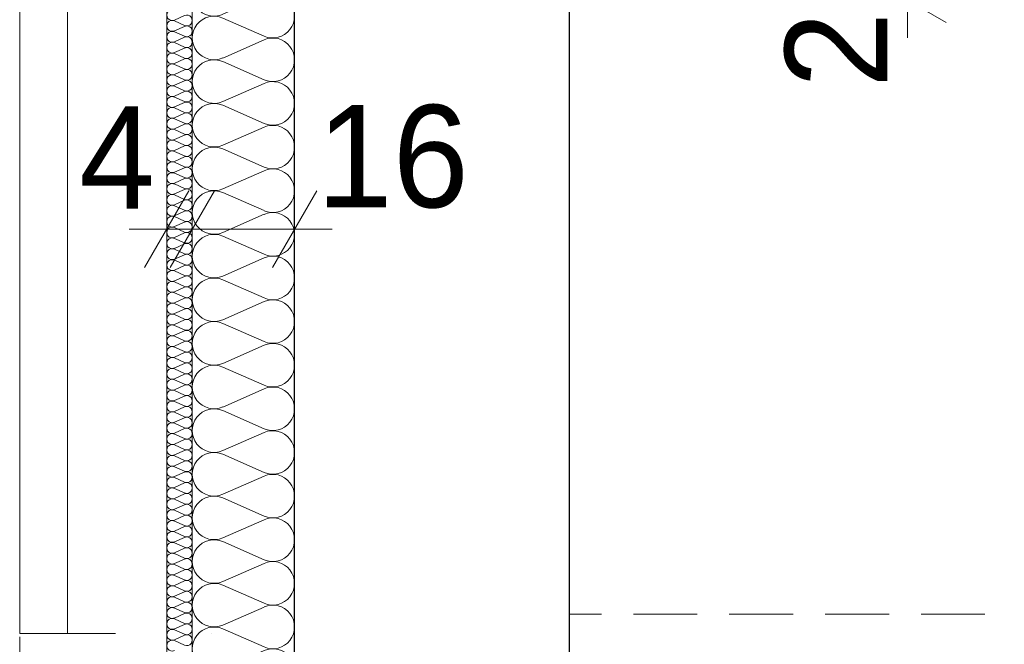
# Model space of a CAD drawing. Extents: x -613240 to -325500, y -25863 to 152403.
# Tile 207 of 254: x -430715 to -429175, y 107316 to 108292. Entities that reach past the tile are written whole.
import ezdxf

# ---------------------------------------------------------------- set-up
doc = ezdxf.new("R2010")
doc.units = 0
doc.header["$MEASUREMENT"] = 0
for name, pattern in [('Dot & Dashed', [450, 150, -150, 0, -150]), ('Hidden Line', [50, 25, -25]), ('Krawędzie ukryte', [150, 100, -50])]:
    doc.linetypes.add(name, pattern=pattern)
for name, color, linetype in [('Arch ocieplenie', 7, 'Continuous'), ('Inwent Izolacje', 7, 'Continuous'), ('INWENT WYMIARY', 7, 'Continuous')]:
    doc.layers.add(name, color=color, linetype=linetype)
for name, color, linetype, lineweight, true_color in [('Arch ocieplenie_Nr_Pióra__9', 7, 'Continuous', 13, 0x3dad99), ('Arch wykończenie_Nr_Pióra__3', 7, 'Continuous', 18, 0xff6600), ('Inwent Izolacje_Nr_Pióra__2', 7, 'Continuous', 13, 0x7f7f7f), ('INWENT KONST. DREWNIANA_Nr_Pióra__2', 7, 'Continuous', 13, 0x7f7f7f), ('INWENT.ŚCIANY_Nr_Pióra__2', 7, 'Continuous', 13, 0x7f7f7f)]:
    doc.layers.add(name, color=color, linetype=linetype, lineweight=lineweight, true_color=true_color)
for name, color, linetype, lineweight in [('INWENT DACH_Nr_Pióra__21', 7, 'Continuous', 9), ('INWENT KONST. DREWNIANA_Nr_Pióra__21', 7, 'Continuous', 9), ('INWENT WYMIARY_Nr_Pióra__21', 7, 'Continuous', 9), ('INWENT.ŚCIANY_Nr_Pióra__1', 7, 'Continuous', 25), ('Istniejące stropy_Nr_Pióra__5', 7, 'Continuous', 13)]:
    doc.layers.add(name, color=color, linetype=linetype, lineweight=lineweight)
doc.styles.add('GENERATED_STYLE_1', font='txt')
doc.dimstyles.new('GENERATED_STYLE__2', dxfattribs={"dimtxt": 160.000002, "dimasz": 91.2, "dimexe": 0.18, "dimexo": 0, "dimgap": 0.09, "dimtad": 1, "dimtih": 1, "dimtoh": 1, "dimdec": 0, "dimlfac": 0.1, "dimzin": 0, "dimdsep": 46, "dimtxsty": 'GENERATED_STYLE_1', "dimblk": 'ARROWHEAD_2', "dimblk1": 'ARROWHEAD_2', "dimblk2": 'ARROWHEAD_2', "dimcen": 0.09, "dimclrd": 7, "dimclre": 7, "dimclrt": 7, "dimazin": 0, "dimtfac": 1, "dimtdec": 4, "dimtmove": 0, "dimatfit": 3, "dimfxl": 0, "dimtolj": 1, "dimtzin": 0, "dimarcsym": 0})
doc.dimstyles.new('GENERATED_STYLE__3', dxfattribs={"dimtxt": 160.000002, "dimasz": 91.2, "dimexe": 0.18, "dimexo": 0, "dimgap": 0.09, "dimtad": 1, "dimdec": 0, "dimlfac": 0.1, "dimzin": 0, "dimdsep": 46, "dimtxsty": 'GENERATED_STYLE_1', "dimblk": 'ARROWHEAD_2', "dimblk1": 'ARROWHEAD_2', "dimblk2": 'ARROWHEAD_2', "dimcen": 0.09, "dimclrd": 7, "dimclre": 7, "dimclrt": 7, "dimazin": 0, "dimtfac": 1, "dimtdec": 4, "dimtmove": 0, "dimatfit": 3, "dimfxl": 0, "dimtolj": 1, "dimtzin": 0, "dimarcsym": 0})

# ---------------------------------------------------------------- blocks, each defined once
blk = doc.blocks.new('Izolacja cieplna 14_234', base_point=(-430484.9, 108877.6))
at = {"layer": 'Arch ocieplenie_Nr_Pióra__9', "linetype": 'Continuous'}
for p, q in [((-430456.9, 108298.9), (-430473, 108291.8)), ((-430473, 108290.4), (-430456.9, 108283.3)), ((-430456.9, 108281.9), (-430473, 108274.8)), ((-430473, 108273.4), (-430456.9, 108266.3)), ((-430456.9, 108264.9), (-430473, 108257.8)), ((-430473, 108256.4), (-430456.9, 108249.3)), ((-430456.9, 108247.9), (-430473, 108240.8)), ((-430473, 108239.4), (-430456.9, 108232.3)), ((-430456.9, 108230.9), (-430473, 108223.8)), ((-430473, 108222.4), (-430456.9, 108215.3)), ((-430456.9, 108213.9), (-430473, 108206.8)), ((-430473, 108205.4), (-430456.9, 108198.3)), ((-430456.9, 108196.9), (-430473, 108189.8)), ((-430473, 108188.4), (-430456.9, 108181.3)), ((-430456.9, 108179.9), (-430473, 108172.8)), ((-430473, 108171.4), (-430456.9, 108164.3)), ((-430456.9, 108162.9), (-430473, 108155.8)), ((-430473, 108154.4), (-430456.9, 108147.3)), ((-430456.9, 108145.9), (-430473, 108138.8)), ((-430473, 108137.4), (-430456.9, 108130.3)), ((-430456.9, 108128.9), (-430473, 108121.8)), ((-430473, 108120.4), (-430456.9, 108113.3)), ((-430456.9, 108111.9), (-430473, 108104.8)), ((-430473, 108103.4), (-430456.9, 108096.3)), ((-430456.9, 108094.9), (-430473, 108087.8)), ((-430473, 108086.4), (-430456.9, 108079.3)), ((-430456.9, 108077.9), (-430473, 108070.8)), ((-430473, 108069.4), (-430456.9, 108062.3)), ((-430456.9, 108060.9), (-430473, 108053.8)), ((-430473, 108052.4), (-430456.9, 108045.3)), ((-430456.9, 108043.9), (-430473, 108036.8)), ((-430473, 108035.4), (-430456.9, 108028.3)), ((-430456.9, 108026.9), (-430473, 108019.8)), ((-430473, 108018.4), (-430456.9, 108011.3)), ((-430456.9, 108009.9), (-430473, 108002.8)), ((-430473, 108001.4), (-430456.9, 107994.3)), ((-430456.9, 107992.9), (-430473, 107985.8)), ((-430473, 107984.4), (-430456.9, 107977.3)), ((-430456.9, 107975.9), (-430473, 107968.8)), ((-430473, 107967.4), (-430456.9, 107960.3)), ((-430456.9, 107958.9), (-430473, 107951.8)), ((-430473, 107950.4), (-430456.9, 107943.3)), ((-430456.9, 107941.9), (-430473, 107934.8)), ((-430473, 107933.4), (-430456.9, 107926.3)), ((-430456.9, 107924.9), (-430473, 107917.8)), ((-430473, 107916.4), (-430456.9, 107909.3)), ((-430456.9, 107907.9), (-430473, 107900.8)), ((-430473, 107899.4), (-430456.9, 107892.3)), ((-430456.9, 107890.9), (-430473, 107883.8)), ((-430473, 107882.4), (-430456.9, 107875.3)), ((-430456.9, 107873.9), (-430473, 107866.8)), ((-430473, 107865.4), (-430456.9, 107858.3)), ((-430456.9, 107856.9), (-430473, 107849.8)), ((-430473, 107848.4), (-430456.9, 107841.3)), ((-430456.9, 107839.9), (-430473, 107832.8)), ((-430473, 107831.4), (-430456.9, 107824.3)), ((-430456.9, 107822.9), (-430473, 107815.8)), ((-430473, 107814.4), (-430456.9, 107807.3)), ((-430456.9, 107805.9), (-430473, 107798.8)), ((-430473, 107797.4), (-430456.9, 107790.3)), ((-430456.9, 107788.9), (-430473, 107781.8)), ((-430473, 107780.4), (-430456.9, 107773.3)), ((-430456.9, 107771.9), (-430473, 107764.8)), ((-430473, 107763.4), (-430456.9, 107756.3)), ((-430456.9, 107754.9), (-430473, 107747.8)), ((-430473, 107746.4), (-430456.9, 107739.3)), ((-430456.9, 107737.9), (-430473, 107730.8)), ((-430473, 107729.4), (-430456.9, 107722.3)), ((-430456.9, 107720.9), (-430473, 107713.8)), ((-430473, 107712.4), (-430456.9, 107705.3)), ((-430456.9, 107703.9), (-430473, 107696.8)), ((-430473, 107695.4), (-430456.9, 107688.3)), ((-430456.9, 107686.9), (-430473, 107679.8)), ((-430473, 107678.4), (-430456.9, 107671.3)), ((-430456.9, 107669.9), (-430473, 107662.8)), ((-430473, 107661.4), (-430456.9, 107654.3)), ((-430456.9, 107652.9), (-430473, 107645.8)), ((-430473, 107644.4), (-430456.9, 107637.3)), ((-430456.9, 107635.9), (-430473, 107628.8)), ((-430473, 107627.4), (-430456.9, 107620.3)), ((-430456.9, 107618.9), (-430473, 107611.8)), ((-430473, 107610.4), (-430456.9, 107603.3)), ((-430456.9, 107601.9), (-430473, 107594.8)), ((-430473, 107593.4), (-430456.9, 107586.3)), ((-430456.9, 107584.9), (-430473, 107577.8)), ((-430473, 107576.4), (-430456.9, 107569.3)), ((-430456.9, 107567.9), (-430473, 107560.8)), ((-430473, 107559.4), (-430456.9, 107552.3)), ((-430456.9, 107550.9), (-430473, 107543.8)), ((-430473, 107542.4), (-430456.9, 107535.3)), ((-430456.9, 107533.9), (-430473, 107526.8)), ((-430473, 107525.4), (-430456.9, 107518.3)), ((-430456.9, 107516.9), (-430473, 107509.8)), ((-430473, 107508.4), (-430456.9, 107501.3)), ((-430456.9, 107499.9), (-430473, 107492.8)), ((-430473, 107491.4), (-430456.9, 107484.3)), ((-430456.9, 107482.9), (-430473, 107475.8)), ((-430473, 107474.4), (-430456.9, 107467.3)), ((-430456.9, 107465.9), (-430473, 107458.8)), ((-430473, 107457.4), (-430456.9, 107450.3)), ((-430456.9, 107448.9), (-430473, 107441.8)), ((-430473, 107440.4), (-430456.9, 107433.3)), ((-430456.9, 107431.9), (-430473, 107424.8)), ((-430473, 107423.4), (-430456.9, 107416.3)), ((-430456.9, 107414.9), (-430473, 107407.8)), ((-430473, 107406.4), (-430456.9, 107399.3)), ((-430456.9, 107397.9), (-430473, 107390.8)), ((-430473, 107389.4), (-430456.9, 107382.3)), ((-430456.9, 107380.9), (-430473, 107373.8)), ((-430473, 107372.4), (-430456.9, 107365.3)), ((-430456.9, 107363.9), (-430473, 107356.8)), ((-430473, 107355.4), (-430456.9, 107348.3)), ((-430456.9, 107346.9), (-430473, 107339.8)), ((-430473, 107338.4), (-430456.9, 107331.3)), ((-430456.9, 107329.9), (-430473, 107322.8)), ((-430473, 107321.4), (-430456.9, 107314.3))]:
    blk.add_line(p, q, dxfattribs=at)
for centre, start_param, end_param in [((-430476.4, 108299.6), 1.158004, 5.125183), ((-430476.4, 108282.6), 1.158004, 5.125183), ((-430453.5, 108291.1), 4.299595, 8.266775), ((-430476.4, 108265.6), 1.158004, 5.125183), ((-430453.5, 108274.1), 4.299595, 8.266775), ((-430476.4, 108248.6), 1.158004, 5.125183), ((-430453.5, 108257.1), 4.299595, 8.266775), ((-430476.4, 108231.6), 1.158004, 5.125183), ((-430453.5, 108240.1), 4.299595, 8.266775), ((-430453.5, 108223.1), 4.299595, 8.266775), ((-430476.4, 108214.6), 1.158004, 5.125183), ((-430453.5, 108206.1), 4.299595, 8.266775), ((-430476.4, 108197.6), 1.158004, 5.125183), ((-430453.5, 108189.1), 4.299595, 8.266775), ((-430476.4, 108180.6), 1.158004, 5.125183), ((-430453.5, 108172.1), 4.299595, 8.266775), ((-430476.4, 108163.6), 1.158004, 5.125183), ((-430453.5, 108155.1), 4.299595, 8.266775), ((-430476.4, 108146.6), 1.158004, 5.125183), ((-430476.4, 108129.6), 1.158004, 5.125183), ((-430453.5, 108138.1), 4.299595, 8.266775), ((-430476.4, 108112.6), 1.158004, 5.125183), ((-430453.5, 108121.1), 4.299595, 8.266775), ((-430476.4, 108095.6), 1.158004, 5.125183), ((-430453.5, 108104.1), 4.299595, 8.266775), ((-430476.4, 108078.6), 1.158004, 5.125183), ((-430453.5, 108087.1), 4.299595, 8.266775), ((-430476.4, 108061.6), 1.158004, 5.125183), ((-430453.5, 108070.1), 4.299595, 8.266775), ((-430453.5, 108053.1), 4.299595, 8.266775), ((-430476.4, 108044.6), 1.158004, 5.125183), ((-430453.5, 108036.1), 4.299595, 8.266775), ((-430476.4, 108027.6), 1.158004, 5.125183), ((-430453.5, 108019.1), 4.299595, 8.266775), ((-430476.4, 108010.6), 1.158004, 5.125183), ((-430453.5, 108002.1), 4.299595, 8.266775), ((-430476.4, 107993.6), 1.158004, 5.125183), ((-430453.5, 107985.1), 4.299595, 8.266775), ((-430476.4, 107976.6), 1.158004, 5.125183), ((-430476.4, 107959.6), 1.158004, 5.125183), ((-430453.5, 107968.1), 4.299595, 8.266775), ((-430476.4, 107942.6), 1.158004, 5.125183), ((-430453.5, 107951.1), 4.299595, 8.266775), ((-430476.4, 107925.6), 1.158004, 5.125183), ((-430453.5, 107934.1), 4.299595, 8.266775), ((-430476.4, 107908.6), 1.158004, 5.125183), ((-430453.5, 107917.1), 4.299595, 8.266775), ((-430453.5, 107900.1), 4.299595, 8.266775), ((-430476.4, 107891.6), 1.158004, 5.125183), ((-430453.5, 107883.1), 4.299595, 8.266775), ((-430476.4, 107874.6), 1.158004, 5.125183), ((-430453.5, 107866.1), 4.299595, 8.266775), ((-430476.4, 107857.6), 1.158004, 5.125183), ((-430453.5, 107849.1), 4.299595, 8.266775), ((-430476.4, 107840.6), 1.158004, 5.125183), ((-430453.5, 107832.1), 4.299595, 8.266775), ((-430476.4, 107823.6), 1.158004, 5.125183), ((-430453.5, 107815.1), 4.299595, 8.266775), ((-430476.4, 107806.6), 1.158004, 5.125183), ((-430476.4, 107789.6), 1.158004, 5.125183), ((-430453.5, 107798.1), 4.299595, 8.266775), ((-430476.4, 107772.6), 1.158004, 5.125183), ((-430453.5, 107781.1), 4.299595, 8.266775), ((-430476.4, 107755.6), 1.158004, 5.125183), ((-430453.5, 107764.1), 4.299595, 8.266775), ((-430476.4, 107738.6), 1.158004, 5.125183), ((-430453.5, 107747.1), 4.299595, 8.266775), ((-430453.5, 107730.1), 4.299595, 8.266775), ((-430476.4, 107721.6), 1.158004, 5.125183), ((-430453.5, 107713.1), 4.299595, 8.266775), ((-430476.4, 107704.6), 1.158004, 5.125183), ((-430453.5, 107696.1), 4.299595, 8.266775), ((-430476.4, 107687.6), 1.158004, 5.125183), ((-430453.5, 107679.1), 4.299595, 8.266775), ((-430476.4, 107670.6), 1.158004, 5.125183), ((-430453.5, 107662.1), 4.299595, 8.266775), ((-430476.4, 107653.6), 1.158004, 5.125183), ((-430476.4, 107636.6), 1.158004, 5.125183), ((-430453.5, 107645.1), 4.299595, 8.266775), ((-430476.4, 107619.6), 1.158004, 5.125183), ((-430453.5, 107628.1), 4.299595, 8.266775), ((-430476.4, 107602.6), 1.158004, 5.125183), ((-430453.5, 107611.1), 4.299595, 8.266775), ((-430476.4, 107585.6), 1.158004, 5.125183), ((-430453.5, 107594.1), 4.299595, 8.266775), ((-430476.4, 107568.6), 1.158004, 5.125183), ((-430453.5, 107577.1), 4.299595, 8.266775), ((-430453.5, 107560.1), 4.299595, 8.266775), ((-430476.4, 107551.6), 1.158004, 5.125183), ((-430453.5, 107543.1), 4.299595, 8.266775), ((-430476.4, 107534.6), 1.158004, 5.125183), ((-430453.5, 107526.1), 4.299595, 8.266775), ((-430476.4, 107517.6), 1.158004, 5.125183), ((-430453.5, 107509.1), 4.299595, 8.266775), ((-430476.4, 107500.6), 1.158004, 5.125183), ((-430453.5, 107492.1), 4.299595, 8.266775), ((-430476.4, 107483.6), 1.158004, 5.125183), ((-430476.4, 107466.6), 1.158004, 5.125183), ((-430453.5, 107475.1), 4.299595, 8.266775), ((-430476.4, 107449.6), 1.158004, 5.125183), ((-430453.5, 107458.1), 4.299595, 8.266775), ((-430476.4, 107432.6), 1.158004, 5.125183), ((-430453.5, 107441.1), 4.299595, 8.266775), ((-430476.4, 107415.6), 1.158004, 5.125183), ((-430453.5, 107424.1), 4.299595, 8.266775), ((-430453.5, 107407.1), 4.299595, 8.266775), ((-430476.4, 107398.6), 1.158004, 5.125183), ((-430453.5, 107390.1), 4.299595, 8.266775), ((-430476.4, 107381.6), 1.158004, 5.125183), ((-430453.5, 107373.1), 4.299595, 8.266775), ((-430476.4, 107364.6), 1.158004, 5.125183), ((-430453.5, 107356.1), 4.299595, 8.266775), ((-430476.4, 107347.6), 1.158004, 5.125183), ((-430453.5, 107339.1), 4.299595, 8.266775), ((-430476.4, 107330.6), 1.158004, 5.125183), ((-430453.5, 107322.1), 4.299595, 8.266775), ((-430476.4, 107313.6), 1.158004, 5.125183)]:
    blk.add_ellipse(centre, major_axis=(8.51, 0), ratio=0.999163, start_param=start_param, end_param=end_param, dxfattribs=at)
blk = doc.blocks.new('Izolacja cieplna 14_346', base_point=(-430444.9, 106967.6))
at = {"layer": 'Inwent Izolacje_Nr_Pióra__2', "linetype": 'Continuous'}
for p, q in [((-430397.3, 108846.4), (-430332.6, 108874.7)), ((-430332.6, 108812.3), (-430397.3, 108840.6)), ((-430397.3, 108778.2), (-430332.6, 108806.5)), ((-430332.6, 108744), (-430397.3, 108772.4)), ((-430397.3, 108709.9), (-430332.6, 108738.3)), ((-430332.6, 108675.8), (-430397.3, 108704.2)), ((-430397.3, 108641.7), (-430332.6, 108670.1)), ((-430332.6, 108607.6), (-430397.3, 108636)), ((-430397.3, 108573.5), (-430332.6, 108601.9)), ((-430332.6, 108539.4), (-430397.3, 108567.8)), ((-430397.3, 108505.3), (-430332.6, 108533.7)), ((-430332.6, 108471.2), (-430397.3, 108499.6)), ((-430397.3, 108437.1), (-430332.6, 108465.5)), ((-430332.6, 108403), (-430397.3, 108431.4)), ((-430397.3, 108368.9), (-430332.6, 108397.2)), ((-430332.6, 108334.8), (-430397.3, 108363.1)), ((-430397.3, 108300.7), (-430332.6, 108329)), ((-430332.6, 108266.5), (-430397.3, 108294.9)), ((-430397.3, 108232.4), (-430332.6, 108260.8)), ((-430332.6, 108198.3), (-430397.3, 108226.7)), ((-430397.3, 108164.2), (-430332.6, 108192.6)), ((-430332.6, 108130.1), (-430397.3, 108158.5)), ((-430397.3, 108096), (-430332.6, 108124.4)), ((-430332.6, 108061.9), (-430397.3, 108090.3)), ((-430397.3, 108027.8), (-430332.6, 108056.2)), ((-430332.6, 107993.7), (-430397.3, 108022.1)), ((-430397.3, 107959.6), (-430332.6, 107988)), ((-430332.6, 107925.5), (-430397.3, 107953.9)), ((-430397.3, 107891.4), (-430332.6, 107919.7)), ((-430332.6, 107857.3), (-430397.3, 107885.6)), ((-430397.3, 107823.2), (-430332.6, 107851.5)), ((-430332.6, 107789), (-430397.3, 107817.4)), ((-430397.3, 107754.9), (-430332.6, 107783.3)), ((-430332.6, 107720.8), (-430397.3, 107749.2)), ((-430397.3, 107686.7), (-430332.6, 107715.1)), ((-430332.6, 107652.6), (-430397.3, 107681)), ((-430397.3, 107618.5), (-430332.6, 107646.9)), ((-430332.6, 107584.4), (-430397.3, 107612.8)), ((-430397.3, 107550.3), (-430332.6, 107578.7)), ((-430332.6, 107516.2), (-430397.3, 107544.6)), ((-430397.3, 107482.1), (-430332.6, 107510.5)), ((-430332.6, 107448), (-430397.3, 107476.4)), ((-430397.3, 107413.9), (-430332.6, 107442.2)), ((-430332.6, 107379.8), (-430397.3, 107408.1)), ((-430397.3, 107345.7), (-430332.6, 107374)), ((-430332.6, 107311.5), (-430397.3, 107339.9)), ((-430397.3, 107277.4), (-430332.6, 107305.8)), ((-430332.6, 107243.3), (-430397.3, 107271.7)), ((-430397.3, 107209.2), (-430332.6, 107237.6)), ((-430332.6, 107175.1), (-430397.3, 107203.5)), ((-430397.3, 107141), (-430332.6, 107169.4)), ((-430332.6, 107106.9), (-430397.3, 107135.3)), ((-430397.3, 107072.8), (-430332.6, 107101.2)), ((-430332.6, 107038.7), (-430397.3, 107067.1)), ((-430397.3, 107004.6), (-430332.6, 107033)), ((-430332.6, 106970.5), (-430397.3, 106998.9))]:
    blk.add_line(p, q, dxfattribs=at)
for centre, start_param, end_param in [((-430410.9, 108877.6), 1.570796, 3.554385), ((-430319, 108843.5), 2.728799, 6.695979), ((-430410.9, 108809.4), 5.870392, 9.837571), ((-430319, 108775.3), 2.728799, 6.695979), ((-430410.9, 108741.2), 5.870392, 9.837571), ((-430319, 108707.1), 2.728799, 6.695979), ((-430410.9, 108673), 5.870392, 9.837571), ((-430319, 108638.9), 2.728799, 6.695979), ((-430410.9, 108604.8), 5.870392, 9.837571), ((-430319, 108570.6), 2.728799, 6.695979), ((-430410.9, 108536.5), 5.870392, 9.837571), ((-430319, 108502.4), 2.728799, 6.695979), ((-430410.9, 108468.3), 5.870392, 9.837571), ((-430319, 108434.2), 2.728799, 6.695979), ((-430410.9, 108400.1), 5.870392, 9.837571), ((-430319, 108366), 2.728799, 6.695979), ((-430410.9, 108331.9), 5.870392, 9.837571), ((-430319, 108297.8), 2.728799, 6.695979), ((-430410.9, 108263.7), 5.870392, 9.837571), ((-430319, 108229.6), 2.728799, 6.695979), ((-430410.9, 108195.5), 5.870392, 9.837571), ((-430319, 108161.4), 2.728799, 6.695979), ((-430410.9, 108127.3), 5.870392, 9.837571), ((-430319, 108093.1), 2.728799, 6.695979), ((-430410.9, 108059), 5.870392, 9.837571), ((-430319, 108024.9), 2.728799, 6.695979), ((-430410.9, 107990.8), 5.870392, 9.837571), ((-430319, 107956.7), 2.728799, 6.695979), ((-430410.9, 107922.6), 5.870392, 9.837571), ((-430319, 107888.5), 2.728799, 6.695979), ((-430410.9, 107854.4), 5.870392, 9.837571), ((-430319, 107820.3), 2.728799, 6.695979), ((-430410.9, 107786.2), 5.870392, 9.837571), ((-430319, 107752.1), 2.728799, 6.695979), ((-430410.9, 107718), 5.870392, 9.837571), ((-430319, 107683.9), 2.728799, 6.695979), ((-430410.9, 107649.8), 5.870392, 9.837571), ((-430319, 107615.6), 2.728799, 6.695979), ((-430410.9, 107581.5), 5.870392, 9.837571), ((-430319, 107547.4), 2.728799, 6.695979), ((-430410.9, 107513.3), 5.870392, 9.837571), ((-430319, 107479.2), 2.728799, 6.695979), ((-430410.9, 107445.1), 5.870392, 9.837571), ((-430319, 107411), 2.728799, 6.695979), ((-430410.9, 107376.9), 5.870392, 9.837571), ((-430319, 107342.8), 2.728799, 6.695979), ((-430410.9, 107308.7), 5.870392, 9.837571), ((-430319, 107274.6), 2.728799, 6.695979), ((-430410.9, 107240.5), 5.870392, 9.837571), ((-430319, 107206.4), 2.728799, 6.695979), ((-430410.9, 107172.3), 5.870392, 9.837571), ((-430319, 107138.1), 2.728799, 6.695979), ((-430410.9, 107104), 5.870392, 9.837571), ((-430319, 107069.9), 2.728799, 6.695979), ((-430410.9, 107035.8), 5.870392, 9.837571), ((-430319, 107001.7), 2.728799, 6.695979), ((-430410.9, 106967.6), 5.870392, 7.853982)]:
    blk.add_ellipse(centre, major_axis=(0, 34.1), ratio=0.997694, start_param=start_param, end_param=end_param, dxfattribs=at)
blk = doc.blocks.new('*D778')
at = {"layer": 'INWENT WYMIARY_Nr_Pióra__21', "linetype": 'Continuous'}
for p, q in [((-430484.9, 107874.7), (-430484.9, 108054.7)), ((-430444.9, 107874.7), (-430444.9, 108054.7)), ((-430450.3, 108024.7), (-430519.6, 107904.7)), ((-430410.3, 108024.7), (-430479.6, 107904.7)), ((-430543.6, 107964.7), (-430484.9, 107964.7)), ((-430484.9, 107964.7), (-430444.9, 107964.7))]:
    blk.add_line(p, q, dxfattribs=at)
at = {"layer": 'INWENT WYMIARY_Nr_Pióra__21', "char_height": 160, "attachment_point": 7, "style": 'GENERATED_STYLE_1'}
for s, insert in [('{16}', (-430250.3, 107996.7)), ('{4}', (-430622, 107996.7))]:
    blk.add_mtext(s, dxfattribs=dict(at, insert=insert))
blk = doc.blocks.new('ARROWHEAD_2')
at = {"color": 0, "linetype": 'Continuous', "lineweight": 0}
for p, q in [((-0.378, -0.655), (0.378, 0.655)), ((0, 0), (-1, 0))]:
    blk.add_line(p, q, dxfattribs=at)
blk = doc.blocks.new('*D779')
at = {"layer": 'INWENT WYMIARY_Nr_Pióra__21', "linetype": 'Continuous'}
for p, q in [((-430444.9, 107874.7), (-430444.9, 108054.7)), ((-430284.9, 107874.7), (-430284.9, 108054.7)), ((-430410.3, 108024.7), (-430479.6, 107904.7)), ((-430319.6, 107904.7), (-430250.3, 108024.7)), ((-430444.9, 107964.7), (-430284.9, 107964.7)), ((-430284.9, 107964.7), (-430226.3, 107964.7))]:
    blk.add_line(p, q, dxfattribs=at)
at = {"layer": 'INWENT WYMIARY_Nr_Pióra__21', "char_height": 160, "attachment_point": 7, "style": 'GENERATED_STYLE_1'}
for s, insert in [('{16}', (-430250.3, 107996.7)), ('{4}', (-430622, 107996.7))]:
    blk.add_mtext(s, dxfattribs=dict(at, insert=insert))
blk = doc.blocks.new('*D781')
at = {"layer": 'INWENT WYMIARY_Nr_Pióra__21', "linetype": 'Continuous'}
for p, q in [((-429385.8, 108382.3), (-429265.8, 108313)), ((-429265.8, 108288), (-429385.8, 108357.3)), ((-429235.8, 108347.6), (-429415.8, 108347.6)), ((-429325.8, 108322.6), (-429325.8, 108347.6)), ((-429235.8, 108322.6), (-429415.8, 108322.6)), ((-429325.8, 108263.9), (-429325.8, 108322.6))]:
    blk.add_line(p, q, dxfattribs=at)
at = {"layer": 'INWENT WYMIARY_Nr_Pióra__21', "char_height": 160, "attachment_point": 7, "rotation": 90, "style": 'GENERATED_STYLE_1'}
for s, insert in [('{25}', (-429357.8, 108632.3)), ('{2}', (-429357.8, 108185.5))]:
    blk.add_mtext(s, dxfattribs=dict(at, insert=insert))
blk = doc.blocks.new('*D782')
at = {"layer": 'INWENT WYMIARY_Nr_Pióra__21', "linetype": 'Continuous'}
for p, q in [((-429325.8, 108597.6), (-429325.8, 108656.3)), ((-429265.8, 108563), (-429385.8, 108632.3)), ((-429235.8, 108597.6), (-429415.8, 108597.6)), ((-429325.8, 108347.6), (-429325.8, 108597.6)), ((-429385.8, 108382.3), (-429265.8, 108313)), ((-429265.8, 108288), (-429385.8, 108357.3)), ((-429235.8, 108347.6), (-429415.8, 108347.6))]:
    blk.add_line(p, q, dxfattribs=at)
at = {"layer": 'INWENT WYMIARY_Nr_Pióra__21', "char_height": 160, "attachment_point": 7, "rotation": 90, "style": 'GENERATED_STYLE_1'}
for s, insert in [('{25}', (-429357.8, 108632.3)), ('{2}', (-429357.8, 108185.5))]:
    blk.add_mtext(s, dxfattribs=dict(at, insert=insert))

msp = doc.modelspace()

# ---------------------------------------------------------------- linework, layer by layer
at = {"layer": 'Arch wykończenie_Nr_Pióra__3', "linetype": 'Continuous'}
msp.add_line((-430484.9, 105817.6), (-430484.9, 108977.6), dxfattribs=at)
at = {"layer": 'INWENT DACH_Nr_Pióra__21', "linetype": 'Hidden Line'}
for p in [(-430714.9, 108977.6), (-430714.9, 99002.6)]:
    msp.add_line(p, (-430714.9, 107332.6), dxfattribs=at)
at = {"layer": 'INWENT KONST. DREWNIANA_Nr_Pióra__2', "linetype": 'Continuous'}
for p, q in [((-430714.9, 108977.6), (-430714.9, 107332.6)), ((-430639.9, 108977.6), (-430639.9, 107332.6))]:
    msp.add_line(p, q, dxfattribs=at)
at = {"layer": 'INWENT KONST. DREWNIANA_Nr_Pióra__21', "linetype": 'Dot & Dashed'}
msp.add_line((-430714.9, 107332.6), (-430284.9, 107332.6), dxfattribs=at)
at = {"layer": 'INWENT.ŚCIANY_Nr_Pióra__1', "linetype": 'Continuous'}
for p, q in [((-430284.9, 107012.6), (-430284.9, 109092.6)), ((-429854.9, 107012.6), (-429854.9, 109092.6))]:
    msp.add_line(p, q, dxfattribs=at)
at = {"layer": 'INWENT.ŚCIANY_Nr_Pióra__2', "linetype": 'Continuous'}
msp.add_line((-430444.9, 106967.6), (-430444.9, 108877.6), dxfattribs=at)
at = {"layer": 'Istniejące stropy_Nr_Pióra__5', "linetype": 'Krawędzie ukryte'}
msp.add_line((-423504.9, 107362.6), (-429854.9, 107362.6), dxfattribs=at)

# ---------------------------------------------------------------- block references
at = {"layer": 'Arch ocieplenie', "color": 104, "linetype": 'Continuous', "lineweight": 13, "true_color": 0x029e21}
msp.add_blockref('Izolacja cieplna 14_234', (-430484.9, 108877.6), dxfattribs=at)
at = {"layer": 'Inwent Izolacje', "color": 104, "linetype": 'Continuous', "lineweight": 13, "true_color": 0x029e21}
msp.add_blockref('Izolacja cieplna 14_346', (-430444.9, 106967.6), dxfattribs=at)

# ---------------------------------------------------------------- dimensions: what is measured, and where the dimension line sits
at = {"layer": 'INWENT WYMIARY', "linetype": 'Continuous'}
for base, p1, p2, picture, middle in [((-429325.7860188, 108322.610017), (-429309.7844621, 108322.610017), (-429241.1307105, 108347.610017), '*D781', (-429437.7860204, 108246.238498)), ((-429325.8, 108322.6), (-429241.1, 108347.6), (-429227, 108597.6), '*D782', (-429437.8, 108753.7))]:
    dim = msp.add_linear_dim(base=base, p1=p1, p2=p2, angle=90, dimstyle='GENERATED_STYLE__3', dxfattribs=at)
    dim.commit()
    dim.dimension.update_dxf_attribs({"geometry": picture, "text_midpoint": middle})
for p1, p2, picture, middle in [((-430484.9, 107789.7), (-430444.9, 107803.8), '*D778', (-430561.3, 108076.7)), ((-430444.9, 107803.8), (-430284.9, 107795.4), '*D779', (-430128.8, 108076.7))]:
    dim = msp.add_linear_dim(base=(-430484.9, 107964.7), p1=p1, p2=p2, dimstyle='GENERATED_STYLE__2', dxfattribs=at)
    dim.commit()
    dim.dimension.update_dxf_attribs({"geometry": picture, "text_midpoint": middle})

doc.saveas('drawing.dxf')
